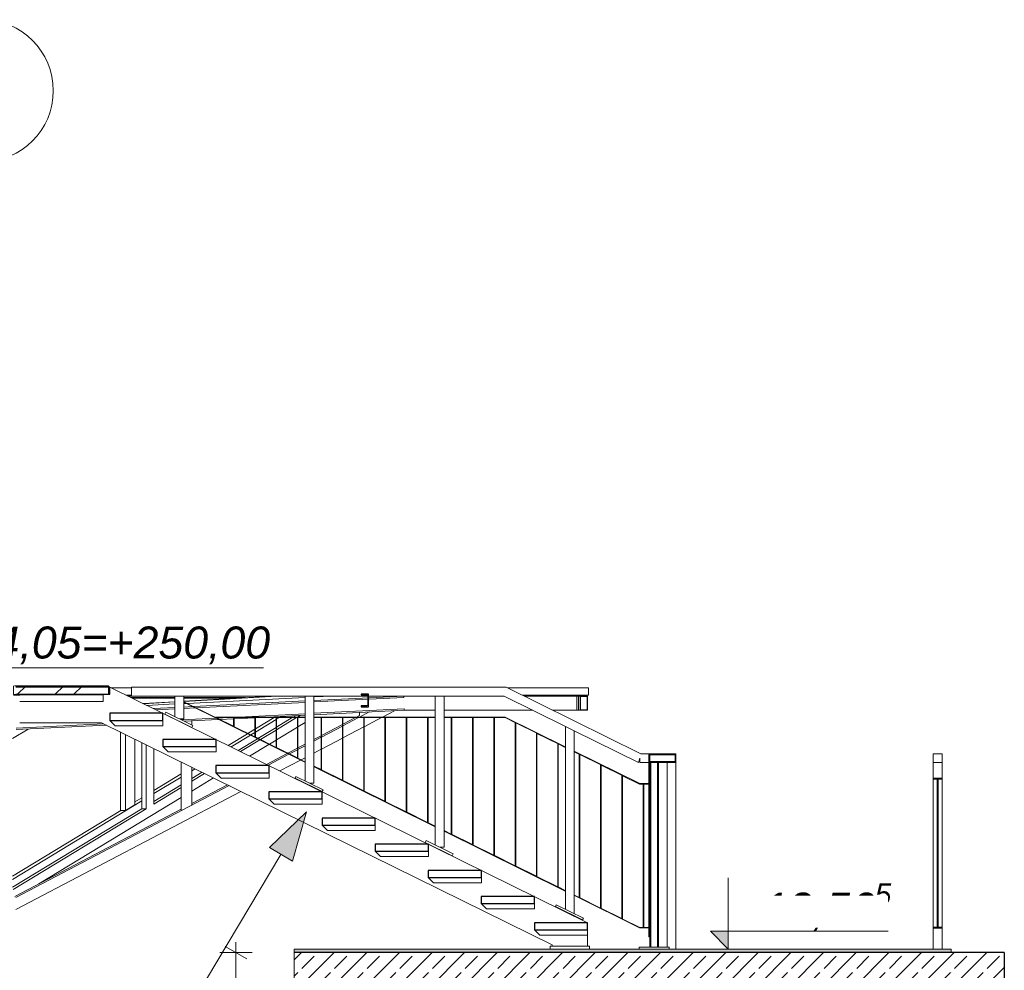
# Model space of a CAD drawing. Header units: centimetres. Extents: x -1103 to 10505, y -997 to 1780.
# Tile 35 of 102: x 1592 to 2147, y 1244 to 1780. Entities that reach past the tile are written whole.
import ezdxf
from ezdxf.enums import TextEntityAlignment as Align

# ---------------------------------------------------------------- set-up
doc = ezdxf.new("R2010")
doc.units = ezdxf.units.CM
doc.header["$LTSCALE"] = 0.1
doc.header["$MEASUREMENT"] = 0
doc.linetypes.add('Wipeout_Contour', pattern=[1000, 0, -1000])
for name, color, linetype in [('2_barierki.K_IR', 7, 'Continuous'), ('2_belki.K_IR', 7, 'Continuous'), ('2_kładka_IFC.K_IR', 7, 'Continuous'), ('2_lądowisko_IFC.ISTN', 7, 'Continuous'), ('2_schody.K_IR', 7, 'Continuous'), ('2_stropy.K_IR', 7, 'Continuous'), ('3_opisy.K_IR', 7, 'Continuous'), ('4_osie.ISTN', 7, 'Continuous'), ('5_wymiary.K_IR', 7, 'Continuous')]:
    doc.layers.add(name, color=color, linetype=linetype)
doc.styles.add('GENERATED_STYLE_1', font='txt')
doc.styles.add('GENERATED_STYLE_3', font='txt')
doc.dimstyles.new('GENERATED_STYLE__2', dxfattribs={"dimtxt": 18, "dimasz": 9.178744, "dimexe": 0.18, "dimexo": 2, "dimgap": 0.09, "dimtad": 1, "dimdec": 0, "dimzin": 0, "dimdsep": 46, "dimtxsty": 'GENERATED_STYLE_3', "dimblk": 'ARROWHEAD_2', "dimblk1": 'ARROWHEAD_2', "dimblk2": 'ARROWHEAD_2', "dimcen": 0.09, "dimclrd": 1, "dimclre": 1, "dimclrt": 1, "dimadec": 1, "dimazin": 0, "dimtfac": 1, "dimtdec": 4, "dimtmove": 0, "dimatfit": 3, "dimfxl": 1, "dimtolj": 1, "dimtzin": 0, "dimarcsym": 0})
pattern_1 = [(45, (0, 0), (-15.9099, 15.9099), []), (45, (-5.303, 5.303), (-15.9099, 15.9099), [])]
pattern_2 = [(45, (0, 0), (-9.19239, 9.19239), []), (45, (-4.596, 4.596), (-9.19239, 9.19239), [9.75, -3.25])]

# ---------------------------------------------------------------- blocks, each defined once
blk = doc.blocks.new('ElemPrzekroju_28_1')
at = {"color": 254, "linetype": 'Wipeout_Contour', "lineweight": 0, "ltscale": 20095.521572}
blk.add_wipeout([(2106.86, 1366.49), (2106.86, 1364.7), (2106.86, 1361.49), (2108.63, 1361.49), (2111.86, 1361.49), (2111.86, 1363.26), (2111.86, 1366.49), (2110.06, 1366.49)], dxfattribs=at).dxf.layer = '2_barierki.K_IR'
at = {"layer": '2_barierki.K_IR', "linetype": 'Continuous', "lineweight": 0, "true_color": 0x000000}
h = blk.add_hatch(dxfattribs=at)
h.set_pattern_fill('Stal_0001', color=18, style=0, pattern_type=2)
h.set_pattern_definition(pattern_1)
h.paths.add_polyline_path([(2106.86, 1366.49), (2106.86, 1364.7), (2106.86, 1361.49), (2108.63, 1361.49), (2111.86, 1361.49), (2111.86, 1363.26), (2111.86, 1366.49), (2110.06, 1366.49)])
at = {"layer": '2_barierki.K_IR', "color": 7, "linetype": 'Continuous', "lineweight": 0}
for p, q in [((2106.86, 1366.5), (2106.86, 1366.49)), ((2111.86, 1366.5), (2111.86, 1366.49))]:
    blk.add_line(p, q, dxfattribs=at)
at = {"layer": '2_barierki.K_IR', "color": 7, "linetype": 'Continuous', "lineweight": 0, "flags": 128}
for points in [[(2106.86, 1366.49), (2106.86, 1364.7), (2106.86, 1361.49)], [(2111.86, 1366.49), (2110.06, 1366.49), (2106.86, 1366.49)], [(2111.86, 1366.49), (2111.86, 1363.26), (2111.86, 1361.49)], [(2111.86, 1361.49), (2108.63, 1361.49), (2106.86, 1361.49)]]:
    blk.add_lwpolyline(points, dxfattribs=at)
blk = doc.blocks.new('ElemPrzekroju_29_1')
at = {"color": 254, "linetype": 'Wipeout_Contour', "lineweight": 0, "ltscale": 19691.127969}
blk.add_wipeout([(2106.86, 1268.74), (2106.86, 1268.56), (2106.86, 1268.24), (2108.63, 1268.24), (2111.86, 1268.24), (2111.86, 1268.42), (2111.86, 1268.74), (2110.06, 1268.74)], dxfattribs=at).dxf.layer = '2_barierki.K_IR'
at = {"layer": '2_barierki.K_IR', "linetype": 'Continuous', "lineweight": 0, "true_color": 0x000000}
h = blk.add_hatch(dxfattribs=at)
h.set_pattern_fill('Stal_0001', color=18, style=0, pattern_type=2)
h.set_pattern_definition(pattern_1)
h.paths.add_polyline_path([(2106.86, 1268.74), (2106.86, 1268.56), (2106.86, 1268.24), (2108.63, 1268.24), (2111.86, 1268.24), (2111.86, 1268.42), (2111.86, 1268.74), (2110.06, 1268.74)])
at = {"layer": '2_barierki.K_IR', "color": 7, "linetype": 'Continuous', "lineweight": 0, "flags": 128}
for points in [[(2106.86, 1268.74), (2106.86, 1268.56), (2106.86, 1268.24)], [(2111.86, 1268.74), (2110.06, 1268.74), (2106.86, 1268.74)], [(2111.86, 1268.24), (2108.63, 1268.24), (2106.86, 1268.24)], [(2111.86, 1268.74), (2111.86, 1268.42), (2111.86, 1268.24)]]:
    blk.add_lwpolyline(points, dxfattribs=at)
blk = doc.blocks.new('ElemPrzekroju_30_1')
at = {"color": 254, "linetype": 'Wipeout_Contour', "lineweight": 0, "ltscale": 20045.721073}
blk.add_wipeout([(2106.86, 1352.74), (2106.86, 1352.56), (2106.86, 1352.24), (2108.63, 1352.24), (2111.86, 1352.24), (2111.86, 1352.42), (2111.86, 1352.74), (2110.06, 1352.74)], dxfattribs=at).dxf.layer = '2_barierki.K_IR'
at = {"layer": '2_barierki.K_IR', "linetype": 'Continuous', "lineweight": 0, "true_color": 0x000000}
h = blk.add_hatch(dxfattribs=at)
h.set_pattern_fill('Stal_0001', color=18, style=0, pattern_type=2)
h.set_pattern_definition(pattern_1)
h.paths.add_polyline_path([(2106.86, 1352.74), (2106.86, 1352.56), (2106.86, 1352.24), (2108.63, 1352.24), (2111.86, 1352.24), (2111.86, 1352.42), (2111.86, 1352.74), (2110.06, 1352.74)])
at = {"layer": '2_barierki.K_IR', "color": 7, "linetype": 'Continuous', "lineweight": 0, "flags": 128}
for points in [[(2106.86, 1352.74), (2106.86, 1352.56), (2106.86, 1352.24)], [(2111.86, 1352.74), (2110.06, 1352.74), (2106.86, 1352.74)], [(2111.86, 1352.24), (2108.63, 1352.24), (2106.86, 1352.24)], [(2111.86, 1352.74), (2111.86, 1352.42), (2111.86, 1352.24)]]:
    blk.add_lwpolyline(points, dxfattribs=at)
blk = doc.blocks.new('ElemPrzekroju_34_1')
at = {"color": 254, "linetype": 'Wipeout_Contour', "lineweight": 0, "ltscale": 8556.728316}
blk.add_wipeout([(1588.62, 1399.8), (1642.08, 1399.8), (1642.08, 1404.8), (1588.62, 1404.8)], dxfattribs=at).dxf.layer = '2_stropy.K_IR'
at = {"layer": '2_stropy.K_IR', "linetype": 'Continuous', "lineweight": 0, "true_color": 0x000000}
h = blk.add_hatch(dxfattribs=at)
h.set_pattern_fill('Stal_0001', color=18, style=0, pattern_type=2)
h.set_pattern_definition(pattern_1)
h.paths.add_polyline_path([(1588.62, 1399.8), (1642.08, 1399.8), (1642.08, 1404.8), (1588.62, 1404.8)])
at = {"layer": '2_stropy.K_IR', "color": 7, "linetype": 'Continuous', "lineweight": 0}
for p, q in [((1588.62, 1404.8), (1588.62, 1399.8)), ((1642.08, 1404.8), (1589.28, 1404.8)), ((1642.08, 1404.8), (1642.08, 1399.8)), ((1642.08, 1399.8), (1588.62, 1399.8))]:
    blk.add_line(p, q, dxfattribs=at)
blk = doc.blocks.new('ElemPrzekroju_97_1')
at = {"layer": '2_lądowisko_IFC.ISTN', "color": 252, "linetype": 'Continuous', "lineweight": 9}
for p, q in [((1653.08, 1399), (1655.18, 1399)), ((1734.57, 1399), (1684.59, 1396.11)), ((1737.07, 1399), (1684.59, 1395.97)), ((1752.92, 1398.22), (1686.47, 1394.89)), ((1768.58, 1399), (1757.92, 1398.47)), ((1679.59, 1395.83), (1661.62, 1394.79)), ((1679.59, 1395.68), (1661.88, 1394.66)), ((1679.59, 1394.55), (1663.71, 1393.76)), ((1685.86, 1394.86), (1684.59, 1394.8)), ((1745.64, 1386.85), (1736.91, 1381.55)), ((1748.14, 1386.85), (1736.91, 1380.04)), ((1747.43, 1387.94), (1746.14, 1387.15)), ((1750.07, 1388.02), (1748.64, 1387.15)), ((1750.07, 1388.02), (1749.15, 1388.02)), ((1750.07, 1388.02), (1750.07, 1388.07)), ((1781.36, 1386.85), (1774.24, 1383.11)), ((1783.59, 1388.02), (1781.93, 1387.15)), ((1783.59, 1388.02), (1783.59, 1389.74)), ((1788.59, 1389.75), (1788.59, 1389.99)), ((1736.61, 1381.37), (1726.35, 1375.15)), ((1748.61, 1381.48), (1736.91, 1374.39)), ((1752.92, 1384.1), (1748.91, 1381.67)), ((1773.94, 1382.96), (1762.24, 1376.81)), ((1596.84, 1380.41), (1588.08, 1375.1)), ((1736.61, 1379.86), (1727.72, 1374.47)), ((1761.94, 1376.66), (1757.92, 1374.55)), ((1660.97, 1335.52), (1660.97, 1372.81)), ((1663.47, 1335.52), (1663.47, 1371.58)), ((1726.04, 1374.97), (1715.18, 1368.39)), ((1727.42, 1374.29), (1716.56, 1367.71)), ((1732.55, 1371.75), (1721.7, 1365.17)), ((1736.61, 1374.21), (1732.85, 1371.93)), ((1752.92, 1371.92), (1748.91, 1369.81)), ((1667.8, 1338.15), (1667.8, 1369.44)), ((1742.86, 1366.64), (1731.17, 1360.51)), ((1748.61, 1369.66), (1743.19, 1366.81)), ((1694.9, 1356.09), (1689.15, 1352.6)), ((1696.27, 1355.41), (1689.15, 1351.09)), ((1683.15, 1348.97), (1667.8, 1339.67)), ((1701.41, 1352.88), (1689.15, 1345.44)), ((1709.27, 1349.01), (1689.15, 1338.44)), ((1683.15, 1347.45), (1667.8, 1338.15)), ((1683.15, 1341.8), (1602.95, 1293.19)), ((1660.97, 1335.52), (1588.08, 1291.34)), ((1663.47, 1335.52), (1588.37, 1290)), ((1683.15, 1335.29), (1589.4, 1286.08)), ((1660.97, 1335.52), (1663.47, 1335.52))]:
    blk.add_line(p, q, dxfattribs=at)
at = {"layer": '2_lądowisko_IFC.ISTN', "color": 252, "linetype": 'Continuous', "lineweight": 30}
for p, q in [((1784.59, 1400), (1784.59, 1399.6)), ((1788.59, 1400), (1784.59, 1400)), ((1788.59, 1393), (1788.59, 1400)), ((1784.59, 1393.4), (1784.59, 1393)), ((1784.59, 1393), (1788.59, 1393))]:
    blk.add_line(p, q, dxfattribs=at)
at = {"layer": '2_lądowisko_IFC.ISTN', "color": 252, "linetype": 'Continuous', "lineweight": 30, "flags": 128}
for points in [[(1784.59, 1399.6), (1787.59, 1399.6), (1788.01, 1399.42)], [(1788.01, 1399.42), (1788.19, 1399), (1788.19, 1394), (1788.01, 1393.58)], [(1788.01, 1393.58), (1787.59, 1393.4), (1784.59, 1393.4)]]:
    blk.add_lwpolyline(points, dxfattribs=at)
blk = doc.blocks.new('ElemPrzekroju_98_1')
at = {"color": 254, "linetype": 'Wipeout_Contour', "lineweight": 0, "ltscale": 9859.202697}
blk.add_wipeout([(2116.85, 1219.5), (2146.85, 1219.5), (2146.85, 1254.5), (2116.85, 1254.5)], dxfattribs=at).dxf.layer = '2_belki.K_IR'
at = {"layer": '2_belki.K_IR', "linetype": 'Continuous', "lineweight": 0, "true_color": 0x000000}
h = blk.add_hatch(dxfattribs=at)
h.set_pattern_fill('Beton_zbrojony_0001', color=18, style=0, pattern_type=2)
h.set_pattern_definition(pattern_2)
h.paths.add_polyline_path([(2116.85, 1219.5), (2146.85, 1219.5), (2146.85, 1254.5), (2116.85, 1254.5)])
at = {"layer": '2_belki.K_IR', "color": 7, "linetype": 'Continuous', "lineweight": 30}
for p, q in [((2146.85, 1254.5), (2116.85, 1254.5)), ((2146.85, 1254.5), (2146.85, 1219.5)), ((2116.85, 1234.5), (2116.85, 1219.5)), ((2146.85, 1219.5), (2116.85, 1219.5))]:
    blk.add_line(p, q, dxfattribs=at)
blk = doc.blocks.new('ElemPrzekroju_113_1')
at = {"layer": '2_schody.K_IR', "linetype": 'Continuous', "lineweight": 0, "true_color": 0x000000}
blk.add_hatch(color=18, dxfattribs=at).paths.add_polyline_path([(1746.85, 1256.5), (1746.85, 1254.5), (2116.85, 1254.5), (2116.85, 1256.5)])
at = {"color": 254, "linetype": 'Wipeout_Contour', "lineweight": 0, "ltscale": 9200.78542}
blk.add_wipeout([(1746.85, 1254.5), (1746.85, 1234.5), (2116.85, 1234.5), (2116.85, 1254.5)], dxfattribs=at).dxf.layer = '2_schody.K_IR'
at = {"layer": '2_schody.K_IR', "linetype": 'Continuous', "lineweight": 0, "true_color": 0x000000}
h = blk.add_hatch(dxfattribs=at)
h.set_pattern_fill('Beton_zbrojony_0001', color=18, style=0, pattern_type=2)
h.set_pattern_definition(pattern_2)
h.paths.add_polyline_path([(1746.85, 1254.5), (1746.85, 1234.5), (2116.85, 1234.5), (2116.85, 1254.5)])
at = {"layer": '2_schody.K_IR', "color": 7, "linetype": 'Continuous', "lineweight": 15}
blk.add_line((2116.85, 1256.5), (1746.85, 1256.5), dxfattribs=at)
at = {"layer": '2_schody.K_IR', "color": 7, "linetype": 'Continuous', "lineweight": 30}
for p, q in [((2116.85, 1254.5), (1746.85, 1254.5)), ((2116.85, 1234.5), (1776.85, 1234.5))]:
    blk.add_line(p, q, dxfattribs=at)
at = {"layer": '2_schody.K_IR', "color": 7, "linetype": 'Continuous', "lineweight": 0}
blk.add_line((2116.85, 1256.5), (2116.85, 1254.5), dxfattribs=at)
at = {"layer": '2_schody.K_IR', "color": 7, "linetype": 'Continuous', "lineweight": 0, "flags": 128}
blk.add_lwpolyline([(1746.85, 1256.5), (1746.85, 1254.5), (1746.85, 1234.5)], dxfattribs=at)
blk = doc.blocks.new('ElemPrzekroju_230_1')
at = {"layer": '2_schody.K_IR', "color": 7, "linetype": 'Continuous', "lineweight": 15}
blk.add_line((2116.86, 1256.5), (2116.86, 1254.5), dxfattribs=at)
blk = doc.blocks.new('ElemPrzekroju_260_1')
at = {"layer": '2_stropy.K_IR', "color": 7, "linetype": 'Continuous', "lineweight": 9}
for p, q in [((1643.85, 1403.55), (1655.18, 1403.55)), ((1867.18, 1403.55), (1912.58, 1403.55)), ((1912.58, 1403.55), (1912.67, 1403.55)), ((1912.58, 1399.55), (1912.58, 1403.55)), ((1912.67, 1399.55), (1912.67, 1403.55)), ((1429.37, 1399.55), (1471, 1399.55)), ((1476.51, 1399.55), (1521, 1399.55)), ((1526.5, 1399.55), (1571, 1399.55)), ((1576.5, 1399.55), (1584.58, 1399.55)), ((1588.58, 1399.55), (1589.27, 1399.55)), ((1589.27, 1399.55), (1589.27, 1399.8)), ((1589.28, 1399.55), (1589.28, 1399.8)), ((1589.28, 1399.55), (1592.13, 1399.55)), ((1651.96, 1399.55), (1655.18, 1399.55)), ((1875.26, 1399.55), (1912.58, 1399.55)), ((1912.58, 1399.55), (1912.67, 1399.55))]:
    blk.add_line(p, q, dxfattribs=at)
blk = doc.blocks.new('ElemPrzekroju_319_1')
at = {"layer": '2_barierki.K_IR', "color": 7, "linetype": 'Continuous', "lineweight": 0}
for p, q in [((2111.86, 1366.5), (2106.86, 1366.5)), ((2111.86, 1361.5), (2111.86, 1366.5))]:
    blk.add_line(p, q, dxfattribs=at)
blk = doc.blocks.new('ElemPrzekroju_350_1')
at = {"layer": '2_barierki.K_IR', "color": 7, "linetype": 'Continuous', "lineweight": 0}
for p, q in [((1961.86, 1366.5), (1961.33, 1366.5)), ((1961.86, 1361.5), (1961.86, 1366.5)), ((1961.33, 1361.5), (1961.86, 1361.5))]:
    blk.add_line(p, q, dxfattribs=at)
blk = doc.blocks.new('ElemPrzekroju_372_1')
at = {"layer": '2_kładka_IFC.K_IR', "color": 7, "linetype": 'Continuous', "lineweight": 30}
for p, q in [((1642.93, 1404), (1589.93, 1404)), ((1642.93, 1400), (1642.93, 1404)), ((1589.93, 1400), (1642.93, 1400)), ((1642.84, 1389.26), (1642.84, 1385.26)), ((1672.84, 1389.26), (1642.84, 1389.26)), ((1672.84, 1385.26), (1672.84, 1389.26)), ((1642.84, 1385.26), (1672.84, 1385.26)), ((1672.74, 1374.52), (1672.74, 1370.52)), ((1702.74, 1374.52), (1672.74, 1374.52)), ((1672.74, 1370.52), (1702.74, 1370.52)), ((1702.74, 1370.52), (1702.74, 1374.52)), ((1702.65, 1359.78), (1702.65, 1355.78)), ((1732.65, 1359.78), (1702.65, 1359.78)), ((1732.65, 1355.78), (1732.65, 1359.78)), ((1702.65, 1355.78), (1732.65, 1355.78)), ((1732.56, 1345.04), (1732.56, 1341.04)), ((1762.56, 1345.04), (1732.56, 1345.04)), ((1762.56, 1341.04), (1762.56, 1345.04)), ((1732.56, 1341.04), (1762.56, 1341.04)), ((1762.46, 1330.29), (1762.46, 1326.29)), ((1792.46, 1330.29), (1762.46, 1330.29)), ((1762.46, 1326.29), (1792.46, 1326.29)), ((1792.46, 1326.29), (1792.46, 1330.29)), ((1792.37, 1315.55), (1792.37, 1311.55)), ((1822.37, 1315.55), (1792.37, 1315.55)), ((1822.37, 1311.55), (1822.37, 1315.55)), ((1792.37, 1311.55), (1822.37, 1311.55)), ((1822.27, 1300.81), (1822.27, 1296.81)), ((1852.27, 1300.81), (1822.27, 1300.81)), ((1852.27, 1296.81), (1852.27, 1300.81)), ((1822.27, 1296.81), (1852.27, 1296.81)), ((1852.18, 1286.07), (1852.18, 1282.07)), ((1882.18, 1286.07), (1852.18, 1286.07)), ((1852.18, 1282.07), (1882.18, 1282.07)), ((1882.18, 1282.07), (1882.18, 1286.07)), ((1882.09, 1271.33), (1882.09, 1267.33)), ((1912.09, 1271.33), (1882.09, 1271.33)), ((1912.09, 1267.33), (1912.09, 1271.33)), ((1882.09, 1267.33), (1912.09, 1267.33))]:
    blk.add_line(p, q, dxfattribs=at)
at = {"layer": '2_kładka_IFC.K_IR', "color": 7, "linetype": 'Continuous', "lineweight": 15}
for p, q in [((1642.93, 1404), (1642.93, 1404)), ((1642.93, 1404), (1912.09, 1271.33)), ((1655.18, 1399), (1655.18, 1404)), ((1866.28, 1404), (1655.18, 1404)), ((1866.28, 1404), (1942.02, 1366.5)), ((1639.13, 1399.7), (1592.13, 1399.7)), ((1639.13, 1399.7), (1639.13, 1399.8)), ((1639.13, 1396), (1639.13, 1399.7)), ((1654.88, 1398.11), (1679.59, 1398.11)), ((1679.59, 1399), (1655.18, 1399)), ((1679.59, 1399), (1679.59, 1387.38)), ((1684.59, 1399), (1679.59, 1399)), ((1684.59, 1399), (1684.59, 1386.15)), ((1752.92, 1399), (1684.59, 1399)), ((1684.59, 1398.11), (1719.16, 1398.11)), ((1752.92, 1399), (1752.92, 1351.23)), ((1757.92, 1399), (1752.92, 1399)), ((1757.92, 1399), (1757.92, 1350)), ((1808.5, 1399), (1757.92, 1396.47)), ((1826.25, 1399), (1757.92, 1399)), ((1808.52, 1398.2), (1757.92, 1395.67)), ((1808.5, 1399), (1808.52, 1398.2)), ((1826.25, 1399), (1826.25, 1315.09)), ((1831.25, 1399), (1826.25, 1399)), ((1831.25, 1399), (1831.25, 1313.85)), ((1865.11, 1399), (1831.25, 1399)), ((1865.11, 1399), (1899.59, 1381.93)), ((1905.99, 1399), (1876.37, 1399)), ((1905.99, 1391), (1905.99, 1399)), ((1906.99, 1399), (1905.99, 1399)), ((1906.99, 1399), (1907.09, 1399)), ((1906.99, 1391), (1906.99, 1399)), ((1906.99, 1399), (1906.99, 1399)), ((1906.99, 1398.7), (1907.09, 1398.7)), ((1907.09, 1391), (1907.09, 1399)), ((1908.09, 1399), (1907.09, 1399)), ((1908.09, 1399), (1908.09, 1398.7)), ((1908.09, 1399), (1912.09, 1399)), ((1908.09, 1391.3), (1908.09, 1398.7)), ((1908.09, 1398.7), (1911.34, 1398.7)), ((1911.34, 1398.7), (1911.66, 1398.57)), ((1911.66, 1398.57), (1911.79, 1398.25)), ((1911.79, 1398.25), (1911.79, 1391.75)), ((1912.09, 1399), (1912.09, 1391)), ((1912.09, 1391), (1912.09, 1399)), ((1639.13, 1396), (1592.13, 1396)), ((1655.69, 1397.71), (1679.59, 1397.71)), ((1655.7, 1397.71), (1679.59, 1397.71)), ((1679.59, 1392.55), (1667.39, 1391.94)), ((1684.59, 1397.71), (1712.2, 1397.71)), ((1684.59, 1397.71), (1712.23, 1397.71)), ((1689.52, 1393.05), (1684.59, 1392.8)), ((1702.42, 1387), (1684.64, 1395.8)), ((1684.64, 1395.47), (1684.64, 1395.8)), ((1752.87, 1361.69), (1684.64, 1395.47)), ((1752.92, 1396.22), (1690.13, 1393.08)), ((1752.92, 1395.42), (1691.6, 1392.35)), ((1642.84, 1389.26), (1642.84, 1385.26)), ((1679.59, 1391.75), (1668.87, 1391.22)), ((1672.84, 1389.26), (1672.84, 1385.26)), ((1672.84, 1389.26), (1672.84, 1389.26)), ((1673.93, 1388.83), (1674.46, 1389.91)), ((1673.93, 1388.83), (1689.18, 1381.31)), ((1674.46, 1389.91), (1689.71, 1382.39)), ((1690.99, 1392.32), (1684.59, 1392)), ((1702.42, 1387.15), (1702.42, 1387)), ((1752.92, 1387.15), (1702.42, 1387.15)), ((1712.61, 1381.96), (1702.72, 1386.85)), ((1712.61, 1386.85), (1702.72, 1386.85)), ((1709.69, 1386.85), (1703.36, 1386.53)), ((1712.61, 1381.96), (1712.61, 1386.85)), ((1712.91, 1386.85), (1712.61, 1386.85)), ((1712.91, 1381.88), (1712.91, 1386.85)), ((1724.61, 1386.85), (1712.91, 1386.85)), ((1724.61, 1386.79), (1712.91, 1386.21)), ((1752.92, 1389.01), (1715.69, 1387.15)), ((1724.61, 1376.02), (1724.61, 1386.85)), ((1724.91, 1386.85), (1724.61, 1386.85)), ((1724.91, 1380.45), (1735.46, 1386.85)), ((1724.91, 1375.94), (1724.91, 1386.85)), ((1736.61, 1386.85), (1724.91, 1386.85)), ((1725.71, 1386.85), (1724.91, 1386.81)), ((1725.71, 1386.85), (1725.71, 1386.85)), ((1752.92, 1388.21), (1731.71, 1387.15)), ((1735.95, 1387.15), (1736.33, 1387.38)), ((1736.61, 1370.07), (1736.61, 1386.85)), ((1736.91, 1386.85), (1736.61, 1386.85)), ((1736.91, 1385.91), (1738.46, 1386.85)), ((1736.91, 1370), (1736.91, 1386.85)), ((1748.61, 1386.85), (1736.91, 1386.85)), ((1738.95, 1387.15), (1739.6, 1387.54)), ((1748.61, 1364.13), (1748.61, 1386.85)), ((1748.91, 1386.85), (1748.61, 1386.85)), ((1748.91, 1364.06), (1748.91, 1386.85)), ((1752.92, 1386.85), (1748.91, 1386.85)), ((1808.68, 1391.8), (1757.92, 1389.26)), ((1808.7, 1391), (1757.92, 1388.46)), ((1826.25, 1387.15), (1757.92, 1387.15)), ((1761.94, 1386.85), (1757.92, 1386.85)), ((1761.94, 1357.53), (1761.94, 1386.85)), ((1762.24, 1386.85), (1761.94, 1386.85)), ((1762.24, 1357.46), (1762.24, 1386.85)), ((1773.94, 1386.85), (1762.24, 1386.85)), ((1773.94, 1351.59), (1773.94, 1386.85)), ((1774.24, 1386.85), (1773.94, 1386.85)), ((1774.24, 1382.22), (1783.06, 1386.85)), ((1774.24, 1351.52), (1774.24, 1386.85)), ((1785.94, 1386.85), (1774.24, 1386.85)), ((1783.63, 1387.15), (1789.1, 1390.02)), ((1785.94, 1345.65), (1785.94, 1386.85)), ((1786.24, 1386.85), (1785.94, 1386.85)), ((1786.24, 1381.74), (1795.97, 1386.85)), ((1786.24, 1345.58), (1786.24, 1386.85)), ((1797.94, 1386.85), (1786.24, 1386.85)), ((1795.97, 1386.85), (1795.97, 1386.85)), ((1796.54, 1387.15), (1803.36, 1390.73)), ((1797.94, 1339.71), (1797.94, 1386.85)), ((1798.24, 1386.85), (1797.94, 1386.85)), ((1798.24, 1339.64), (1798.24, 1386.85)), ((1809.94, 1386.85), (1798.24, 1386.85)), ((1803.36, 1390.73), (1803.36, 1390.73)), ((1808.68, 1391.8), (1808.7, 1391)), ((1808.7, 1391), (1808.7, 1391)), ((1826.25, 1391), (1808.7, 1391)), ((1809.94, 1333.77), (1809.94, 1386.85)), ((1810.24, 1386.85), (1809.94, 1386.85)), ((1810.24, 1333.69), (1810.24, 1386.85)), ((1821.94, 1386.85), (1810.24, 1386.85)), ((1821.94, 1327.83), (1821.94, 1386.85)), ((1822.24, 1386.85), (1821.94, 1386.85)), ((1822.24, 1327.75), (1822.24, 1386.85)), ((1826.25, 1386.85), (1822.24, 1386.85)), ((1881.26, 1391), (1831.25, 1391)), ((1865.69, 1387.15), (1831.25, 1387.15)), ((1835.27, 1386.85), (1831.25, 1386.85)), ((1835.27, 1321.23), (1835.27, 1386.85)), ((1835.57, 1386.85), (1835.27, 1386.85)), ((1835.57, 1321.15), (1835.57, 1386.85)), ((1847.27, 1386.85), (1835.57, 1386.85)), ((1847.27, 1315.29), (1847.27, 1386.85)), ((1847.57, 1386.85), (1847.27, 1386.85)), ((1847.57, 1315.21), (1847.57, 1386.85)), ((1859.27, 1386.85), (1847.57, 1386.85)), ((1859.27, 1309.35), (1859.27, 1386.85)), ((1859.57, 1386.85), (1859.27, 1386.85)), ((1859.57, 1309.27), (1859.57, 1386.85)), ((1865.66, 1386.85), (1859.57, 1386.85)), ((1871.42, 1384), (1865.66, 1386.85)), ((1865.69, 1387.15), (1865.69, 1387)), ((1865.73, 1387.15), (1865.69, 1387)), ((1899.54, 1370.41), (1865.73, 1387.15)), ((1905.99, 1391), (1892.53, 1391)), ((1906.99, 1391), (1905.99, 1391)), ((1906.99, 1391.3), (1907.09, 1391.3)), ((1906.99, 1391), (1907.09, 1391)), ((1908.09, 1391), (1907.09, 1391)), ((1908.09, 1391), (1908.09, 1391.3)), ((1911.34, 1391.3), (1908.09, 1391.3)), ((1908.09, 1391), (1912.09, 1391)), ((1911.66, 1391.43), (1911.34, 1391.3)), ((1911.79, 1391.75), (1911.66, 1391.43)), ((1639.6, 1383.35), (1590.24, 1380.88)), ((1641.07, 1382.62), (1590.24, 1380.08)), ((1638.27, 1384), (1592.13, 1384)), ((1638.27, 1384), (1892.09, 1258.89)), ((1642.84, 1385.26), (1645.84, 1382.26)), ((1672.84, 1382.26), (1645.84, 1382.26)), ((1672.84, 1382.26), (1672.84, 1385.26)), ((1680.87, 1385.41), (1680.67, 1385.4)), ((1684.59, 1386.15), (1682.09, 1386.15)), ((1682.35, 1384.68), (1682.15, 1384.67)), ((1682.35, 1384.68), (1682.35, 1384.68)), ((1683.15, 1384.18), (1683.15, 1384.29)), ((1702.75, 1386.5), (1683.34, 1385.53)), ((1704.21, 1385.78), (1684.81, 1384.81)), ((1689.15, 1382.67), (1689.15, 1385.02)), ((1689.15, 1382.67), (1689.15, 1382.67)), ((1689.15, 1381.22), (1689.15, 1381.33)), ((1689.18, 1381.31), (1689.71, 1382.39)), ((1689.71, 1382.39), (1689.71, 1382.39)), ((1712.61, 1386.19), (1704.83, 1385.81)), ((1712.61, 1381.96), (1712.76, 1381.88)), ((1712.91, 1381.88), (1712.76, 1381.88)), ((1724.61, 1376.02), (1712.76, 1381.88)), ((1724.91, 1378.64), (1736.61, 1385.73)), ((1762.24, 1375.92), (1773.94, 1382.06)), ((1774.24, 1375.44), (1785.94, 1381.59)), ((1871.27, 1303.4), (1871.27, 1384)), ((1871.42, 1384), (1871.27, 1384)), ((1871.57, 1383.92), (1871.42, 1384)), ((1871.57, 1303.33), (1871.57, 1383.92)), ((1883.42, 1378.05), (1871.57, 1383.92)), ((1899.59, 1381.93), (1899.59, 1278.94)), ((1904.59, 1379.45), (1899.59, 1381.93)), ((1648.84, 1334.5), (1648.84, 1378.79)), ((1651.84, 1334.5), (1651.84, 1377.31)), ((1689.15, 1381.22), (1689.15, 1381.22)), ((1709.57, 1371.16), (1720.44, 1377.74)), ((1711.22, 1370.34), (1722.09, 1376.93)), ((1720.74, 1377.93), (1724.61, 1380.27)), ((1722.39, 1377.11), (1724.61, 1378.45)), ((1724.61, 1376.02), (1724.76, 1375.94)), ((1724.91, 1375.94), (1724.76, 1375.94)), ((1736.61, 1370.07), (1724.76, 1375.94)), ((1757.92, 1373.65), (1761.94, 1375.76)), ((1883.27, 1297.46), (1883.27, 1378.05)), ((1883.42, 1378.05), (1883.27, 1378.05)), ((1883.57, 1377.98), (1883.42, 1378.05)), ((1883.57, 1297.39), (1883.57, 1377.98)), ((1895.42, 1372.11), (1883.57, 1377.98)), ((1904.59, 1379.45), (1904.59, 1276.48)), ((1904.59, 1379.45), (1940.85, 1361.5)), ((1657.04, 1337.65), (1657.04, 1374.75)), ((1672.75, 1374.52), (1672.75, 1370.52)), ((1672.75, 1370.52), (1675.75, 1367.52)), ((1702.75, 1367.52), (1702.75, 1370.52)), ((1748.91, 1368.92), (1752.92, 1371.03)), ((1762.24, 1369.14), (1773.94, 1375.29)), ((1895.27, 1291.52), (1895.27, 1372.11)), ((1895.42, 1372.11), (1895.27, 1372.11)), ((1895.57, 1372.04), (1895.42, 1372.11)), ((1895.57, 1291.45), (1895.57, 1372.04)), ((1899.54, 1370.08), (1895.57, 1372.04)), ((1899.54, 1370.08), (1899.54, 1370.41)), ((1702.75, 1367.52), (1675.75, 1367.52)), ((1732.05, 1360.07), (1743.74, 1366.21)), ((1736.61, 1370.07), (1736.76, 1370)), ((1736.91, 1370), (1736.76, 1370)), ((1748.61, 1364.13), (1736.76, 1370)), ((1744.07, 1366.38), (1748.61, 1368.76)), ((1757.92, 1366.88), (1761.94, 1368.99)), ((1941.47, 1349.65), (1904.59, 1367.91)), ((1907.57, 1366.1), (1904.59, 1367.58)), ((1907.42, 1285.51), (1907.42, 1366.1)), ((1907.57, 1366.1), (1907.42, 1366.1)), ((1907.72, 1366.03), (1907.57, 1366.1)), ((1907.72, 1285.43), (1907.72, 1366.03)), ((1919.57, 1360.16), (1907.72, 1366.03)), ((1946.56, 1366.5), (1942.02, 1366.5)), ((1946.56, 1361.5), (1946.56, 1366.5)), ((1946.56, 1366.5), (1947.06, 1366.5)), ((1960.73, 1366.5), (1947.06, 1366.5)), ((1947.06, 1366.5), (1947.06, 1365.9)), ((1947.06, 1362.1), (1947.06, 1365.9)), ((1961.33, 1365.9), (1947.06, 1365.9)), ((1961.15, 1366.32), (1960.73, 1366.5)), ((1960.73, 1366.5), (1961.33, 1366.5)), ((1961.33, 1365.9), (1961.15, 1366.32)), ((1961.33, 1366.5), (1961.33, 1365.9)), ((1961.33, 1365.9), (1961.33, 1362.1)), ((1683.15, 1334.4), (1683.15, 1361.88)), ((1702.65, 1359.78), (1702.65, 1355.78)), ((1738.71, 1356.79), (1750.38, 1362.92)), ((1748.61, 1364.13), (1748.76, 1364.06)), ((1748.91, 1364.06), (1748.76, 1364.06)), ((1752.87, 1362.02), (1748.76, 1364.06)), ((1750.38, 1362.92), (1750.38, 1362.92)), ((1750.71, 1363.09), (1752.92, 1364.25)), ((1752.87, 1362.02), (1752.87, 1362.02)), ((1752.87, 1361.69), (1752.87, 1362.02)), ((1757.97, 1359.16), (1757.97, 1359.5)), ((1761.94, 1357.53), (1757.97, 1359.5)), ((1826.2, 1325.38), (1757.97, 1359.16)), ((1919.42, 1279.57), (1919.42, 1360.16)), ((1919.57, 1360.16), (1919.42, 1360.16)), ((1919.72, 1360.08), (1919.57, 1360.16)), ((1919.72, 1279.49), (1919.72, 1360.08)), ((1931.57, 1354.22), (1919.72, 1360.08)), ((1940.85, 1361.5), (1941.44, 1364)), ((1941.44, 1361.5), (1941.44, 1364)), ((1946.56, 1361.5), (1941.44, 1361.5)), ((1946.56, 1361.5), (1946.56, 1263.3)), ((1947.06, 1362.1), (1947.06, 1263.3)), ((1961.33, 1362.1), (1947.06, 1362.1)), ((1947.06, 1361.5), (1947.23, 1361.5)), ((1947.23, 1361.5), (1947.66, 1361.5)), ((1947.66, 1257.5), (1947.66, 1361.5)), ((1947.66, 1361.5), (1951.46, 1361.5)), ((1951.46, 1257.5), (1951.46, 1361.5)), ((1951.46, 1361.5), (1951.88, 1361.5)), ((1951.88, 1361.5), (1952.06, 1361.5)), ((1952.06, 1257.5), (1952.06, 1361.5)), ((1952.06, 1361.5), (1960.73, 1361.5)), ((1960.73, 1361.5), (1961.15, 1361.68)), ((1961.33, 1361.5), (1960.73, 1361.5)), ((1961.15, 1361.68), (1961.33, 1362.1)), ((1961.33, 1362.1), (1961.33, 1361.5)), ((1961.33, 1361.5), (1961.33, 1361.5)), ((1667.8, 1345.84), (1683.15, 1355.14)), ((1689.15, 1337.55), (1689.15, 1358.92)), ((1689.15, 1358.78), (1689.28, 1358.86)), ((1689.15, 1356.96), (1690.93, 1358.04)), ((1702.65, 1355.78), (1705.65, 1352.78)), ((1732.65, 1352.78), (1732.65, 1355.78)), ((1747.27, 1352.68), (1747.8, 1353.76)), ((1747.8, 1353.76), (1763.05, 1346.24)), ((1761.94, 1357.53), (1762.09, 1357.46)), ((1773.94, 1351.59), (1762.09, 1357.46)), ((1762.24, 1357.46), (1762.09, 1357.46)), ((1931.42, 1273.63), (1931.42, 1354.22)), ((1931.57, 1354.22), (1931.42, 1354.22)), ((1931.72, 1354.14), (1931.57, 1354.22)), ((1931.72, 1273.55), (1931.72, 1354.14)), ((1941.4, 1349.35), (1931.72, 1354.14)), ((1589.94, 1285.47), (1710.15, 1348.57)), ((1667.8, 1344.02), (1683.15, 1353.32)), ((1732.65, 1352.78), (1705.65, 1352.78)), ((1747.27, 1352.68), (1762.52, 1345.17)), ((1757.92, 1350), (1755.42, 1350)), ((1773.94, 1351.59), (1774.09, 1351.52)), ((1785.94, 1345.65), (1774.09, 1351.52)), ((1774.24, 1351.52), (1774.09, 1351.52)), ((1941.4, 1349.35), (1941.44, 1349.5)), ((1941.44, 1349.5), (1941.44, 1349.35)), ((1943.42, 1349.35), (1941.44, 1349.35)), ((1946.56, 1349.65), (1941.47, 1349.65)), ((1943.42, 1268.65), (1943.42, 1349.35)), ((1943.72, 1349.35), (1943.42, 1349.35)), ((1943.72, 1268.65), (1943.72, 1349.35)), ((1946.56, 1349.35), (1943.72, 1349.35)), ((1589.94, 1278.69), (1716.8, 1345.29)), ((1732.56, 1345.04), (1732.56, 1341.04)), ((1762.52, 1345.17), (1763.05, 1346.24)), ((1763.05, 1346.24), (1763.05, 1346.24)), ((1785.94, 1345.65), (1786.09, 1345.58)), ((1786.24, 1345.58), (1786.09, 1345.58)), ((1797.94, 1339.71), (1786.09, 1345.58)), ((1588.08, 1295.7), (1660.97, 1339.88)), ((1651.84, 1334.5), (1657.04, 1337.65)), ((1657.04, 1339.32), (1660.97, 1341.7)), ((1732.56, 1341.04), (1735.56, 1338.04)), ((1762.56, 1338.04), (1735.56, 1338.04)), ((1762.56, 1338.04), (1762.56, 1341.04)), ((1797.94, 1339.71), (1798.09, 1339.64)), ((1798.24, 1339.64), (1798.09, 1339.64)), ((1809.94, 1333.77), (1798.09, 1339.64)), ((1588.08, 1297.51), (1649.09, 1334.5)), ((1648.84, 1334.5), (1649.09, 1334.5)), ((1649.09, 1334.5), (1651.84, 1334.5)), ((1809.94, 1333.77), (1810.09, 1333.69)), ((1810.24, 1333.69), (1810.09, 1333.69)), ((1821.94, 1327.83), (1810.09, 1333.69)), ((1762.46, 1330.29), (1762.46, 1326.29)), ((1762.46, 1326.29), (1765.46, 1323.29)), ((1792.46, 1323.29), (1792.46, 1326.29)), ((1821.94, 1327.83), (1822.09, 1327.75)), ((1822.24, 1327.75), (1822.09, 1327.75)), ((1826.2, 1325.72), (1822.09, 1327.75)), ((1792.46, 1323.29), (1765.46, 1323.29)), ((1826.2, 1325.72), (1826.2, 1325.72)), ((1826.2, 1325.38), (1826.2, 1325.72)), ((1831.3, 1322.86), (1831.3, 1323.19)), ((1835.27, 1321.23), (1831.3, 1323.19)), ((1899.54, 1289.08), (1831.3, 1322.86)), ((1835.27, 1321.23), (1835.42, 1321.15)), ((1835.57, 1321.15), (1835.42, 1321.15)), ((1847.27, 1315.29), (1835.42, 1321.15)), ((1792.37, 1315.55), (1792.37, 1311.55)), ((1820.6, 1316.54), (1821.13, 1317.61)), ((1820.6, 1316.54), (1835.85, 1309.02)), ((1821.13, 1317.61), (1836.38, 1310.1)), ((1847.27, 1315.29), (1847.42, 1315.21)), ((1859.27, 1309.35), (1847.42, 1315.21)), ((1847.57, 1315.21), (1847.42, 1315.21)), ((1792.37, 1311.55), (1795.37, 1308.55)), ((1822.37, 1308.55), (1822.37, 1311.55)), ((1831.25, 1313.85), (1828.76, 1313.85)), ((1835.85, 1309.02), (1836.38, 1310.1)), ((1836.38, 1310.1), (1836.38, 1310.1)), ((1859.27, 1309.35), (1859.42, 1309.27)), ((1859.57, 1309.27), (1859.42, 1309.27)), ((1871.27, 1303.4), (1859.42, 1309.27)), ((1822.37, 1308.55), (1795.37, 1308.55)), ((1822.28, 1300.81), (1822.28, 1296.81)), ((1871.27, 1303.4), (1871.42, 1303.33)), ((1883.27, 1297.46), (1871.42, 1303.33)), ((1871.57, 1303.33), (1871.42, 1303.33)), ((1822.28, 1296.81), (1825.28, 1293.81)), ((1852.28, 1293.81), (1825.28, 1293.81)), ((1852.28, 1293.81), (1852.28, 1296.81)), ((1883.27, 1297.46), (1883.42, 1297.39)), ((1883.57, 1297.39), (1883.42, 1297.39)), ((1895.27, 1291.52), (1883.42, 1297.39)), ((1895.27, 1291.52), (1895.42, 1291.45)), ((1895.57, 1291.45), (1895.42, 1291.45)), ((1899.54, 1289.41), (1895.42, 1291.45)), ((1899.54, 1289.41), (1899.54, 1289.41)), ((1899.54, 1289.08), (1899.54, 1289.41)), ((1852.18, 1286.07), (1852.18, 1282.07)), ((1852.18, 1282.07), (1855.18, 1279.07)), ((1882.18, 1279.07), (1882.18, 1282.07)), ((1893.93, 1280.39), (1894.46, 1281.47)), ((1894.46, 1281.47), (1909.71, 1273.95)), ((1904.62, 1286.56), (1904.62, 1286.89)), ((1907.42, 1285.51), (1904.62, 1286.89)), ((1941.4, 1268.35), (1904.62, 1286.56)), ((1907.42, 1285.51), (1907.57, 1285.43)), ((1907.72, 1285.43), (1907.57, 1285.43)), ((1919.42, 1279.57), (1907.57, 1285.43)), ((1882.18, 1279.07), (1855.18, 1279.07)), ((1893.93, 1280.39), (1909.18, 1272.87)), ((1919.42, 1279.57), (1919.57, 1279.49)), ((1919.72, 1279.49), (1919.57, 1279.49)), ((1931.42, 1273.63), (1919.57, 1279.49)), ((1882.09, 1271.33), (1882.09, 1267.33)), ((1909.18, 1272.87), (1909.71, 1273.95)), ((1909.71, 1273.95), (1909.71, 1273.95)), ((1912.09, 1271.33), (1912.09, 1267.33)), ((1912.09, 1271.33), (1912.09, 1267.33)), ((1912.09, 1271.33), (1912.09, 1271.33)), ((1931.42, 1273.63), (1931.57, 1273.55)), ((1931.72, 1273.55), (1931.57, 1273.55)), ((1941.47, 1268.65), (1931.57, 1273.55)), ((1882.09, 1267.33), (1885.09, 1264.33)), ((1912.09, 1264.33), (1912.09, 1267.33)), ((1941.4, 1268.35), (1941.44, 1268.5)), ((1941.44, 1268.5), (1941.44, 1268.35)), ((1946.56, 1268.35), (1941.44, 1268.35)), ((1943.42, 1268.65), (1941.47, 1268.65)), ((1943.72, 1268.65), (1943.42, 1268.65)), ((1946.56, 1268.65), (1943.72, 1268.65)), ((1912.09, 1264.33), (1885.09, 1264.33)), ((1912.09, 1264.33), (1912.09, 1258.1)), ((1946.56, 1263.3), (1947.06, 1263.3)), ((1947.06, 1257.5), (1947.06, 1263.3)), ((1947.06, 1263.3), (1947.06, 1263.3)), ((1891.09, 1256.5), (1891.09, 1258.1)), ((1891.09, 1258.1), (1913.09, 1258.1)), ((1892.09, 1258.89), (1892.09, 1258.1)), ((1913.09, 1256.5), (1913.09, 1258.1)), ((1941.06, 1256.5), (1941.06, 1257.5)), ((1941.06, 1257.5), (1958.06, 1257.5)), ((1958.06, 1256.5), (1958.06, 1257.5))]:
    blk.add_line(p, q, dxfattribs=at)
blk = doc.blocks.new('ElemPrzekroju_394_1')
at = {"layer": '2_barierki.K_IR', "color": 7, "linetype": 'Continuous', "lineweight": 0}
for p, q in [((2106.86, 1352.75), (2106.86, 1361.49)), ((2111.86, 1352.74), (2111.86, 1361.49)), ((2106.86, 1268.75), (2106.86, 1352.24)), ((2111.86, 1268.74), (2111.86, 1352.24)), ((2106.86, 1256.5), (2106.86, 1268.24)), ((2111.86, 1256.5), (2111.86, 1268.24))]:
    blk.add_line(p, q, dxfattribs=at)
blk = doc.blocks.new('ElemPrzekroju_396_1')
at = {"layer": '2_barierki.K_IR', "color": 7, "linetype": 'Continuous', "lineweight": 0}
for p, q in [((2109.11, 1268.74), (2109.11, 1352.24)), ((2109.61, 1268.74), (2109.61, 1352.24))]:
    blk.add_line(p, q, dxfattribs=at)
blk = doc.blocks.new('ElemPrzekroju_640_1')
at = {"layer": '2_barierki.K_IR', "color": 7, "linetype": 'Continuous', "lineweight": 0}
blk.add_line((2111.86, 1361.5), (2111.86, 1361.5), dxfattribs=at)
blk = doc.blocks.new('ElemPrzekroju_655_1')
at = {"layer": '2_barierki.K_IR', "color": 7, "linetype": 'Continuous', "lineweight": 0}
for p, q in [((1961.33, 1365.74), (1961.86, 1365.74)), ((1956.86, 1257.5), (1956.86, 1361.5)), ((1961.86, 1256.5), (1961.86, 1361.5))]:
    blk.add_line(p, q, dxfattribs=at)
blk = doc.blocks.new('Standardowy znacznik osi[5]_1', base_point=(1571.09, 1700))
at = {"layer": '4_osie.ISTN', "color": 252, "linetype": 'Continuous', "lineweight": 0}
blk.add_circle((1571.09, 1740), 40, dxfattribs=at)
at = {"layer": '4_osie.ISTN', "color": 252, "lineweight": 0, "style": 'GENERATED_STYLE_1'}
blk.add_attdef('AC_MarkerText_1', text='', height=35, rotation=360, dxfattribs=at).set_placement((1571.09, 1742), align=Align.MIDDLE_CENTER)
blk = doc.blocks.new('Wymiary_1_1', base_point=(1544.35, 1404.8))
at = {"layer": '2_schody.K_IR', "linetype": 'Continuous', "lineweight": 0}
blk.add_hatch(color=252, dxfattribs=at).paths.add_polyline_path([(1544.35, 1404.8), (1544.35, 1414.8), (1534.35, 1414.8)])
at = {"layer": '2_schody.K_IR', "color": 252, "linetype": 'Continuous', "lineweight": 0}
for p, q in [((1544.35, 1404.8), (1544.35, 1444.8)), ((1544.35, 1404.8), (1534.35, 1414.8)), ((1534.35, 1414.8), (1544.35, 1414.8)), ((1544.35, 1414.8), (1729.56, 1414.8)), ((1544.35, 1404.8), (1536.85, 1404.8)), ((1544.35, 1404.8), (1551.85, 1404.8))]:
    blk.add_line(p, q, dxfattribs=at)
at = {"color": 254, "linetype": 'Wipeout_Contour', "lineweight": 0, "ltscale": 8694.107301}
blk.add_wipeout([(1549.35, 1416.8), (1729.56, 1416.8), (1729.56, 1434.8), (1549.35, 1434.8)], dxfattribs=at).dxf.layer = '2_schody.K_IR'
at = {"layer": '2_schody.K_IR', "color": 252, "lineweight": 0, "insert": (1549.35, 1416.8), "char_height": 18, "attachment_point": 7, "style": 'GENERATED_STYLE_3'}
blk.add_mtext('\\A1;{\\pql;\\fArial|b0|i1|c238|p38;+14,05=+250,00}', dxfattribs=at)
blk = doc.blocks.new('Wymiary_5_1', base_point=(1991.3, 637.5))
at = {"layer": '5_wymiary.K_IR', "linetype": 'Continuous', "lineweight": 0}
blk.add_hatch(color=1, dxfattribs=at).paths.add_polyline_path([(1991.3, 1256.5), (1991.3, 1266.5), (1981.3, 1266.5)])
at = {"layer": '5_wymiary.K_IR', "color": 1, "linetype": 'Continuous', "lineweight": 0}
for p, q in [((1991.3, 1256.5), (1991.3, 1296.5)), ((1991.3, 1256.5), (1981.3, 1266.5)), ((1981.3, 1266.5), (1991.3, 1266.5)), ((1991.3, 1266.5), (2081.35, 1266.5)), ((1991.3, 1256.5), (1983.8, 1256.5)), ((1991.3, 1256.5), (1998.8, 1256.5))]:
    blk.add_line(p, q, dxfattribs=at)
at = {"layer": '5_wymiary.K_IR', "color": 1, "lineweight": 0, "char_height": 18, "attachment_point": 7, "style": 'GENERATED_STYLE_3'}
for s, insert in [('\\A1;{\\pql;\\fArial|b0|i1|c238|p38;+12,56\\fArial|b0|i1|c238|p38;\\A1{\\H.66x;\\S5^  ;}}', (1996.3, 1264.95)), ('\\A1;{\\pql;\\fArial|b0|i1|c238|p38;+12,34\\fArial|b0|i1|c238|p38;\\A1{\\H.66x;\\S5^  ;}}', (1996.3, 1200.95))]:
    blk.add_mtext(s, dxfattribs=dict(at, insert=insert))
at = {"color": 254, "linetype": 'Wipeout_Contour', "lineweight": 0, "ltscale": 9624.430867}
blk.add_wipeout([(1996.3, 1268.5), (2081.35, 1268.5), (2081.35, 1286.5), (1996.3, 1286.5)], dxfattribs=at).dxf.layer = '5_wymiary.K_IR'
blk = doc.blocks.new('*D702')
at = {"layer": '5_wymiary.K_IR', "color": 1, "linetype": 'Continuous', "lineweight": 0}
for p, q in [((1713.99, 1254.5), (1713.99, 1260.41)), ((1723.05, 1254.5), (1704.93, 1254.5)), ((1720.03, 1251.01), (1707.95, 1257.99)), ((1713.99, 624.33), (1713.99, 1254.5)), ((1707.95, 627.82), (1720.03, 620.84)), ((1723.05, 624.33), (1704.93, 624.33))]:
    blk.add_line(p, q, dxfattribs=at)
at = {"color": 254, "linetype": 'Wipeout_Contour', "lineweight": 0, "ltscale": 7774.379387}
blk.add_wipeout([(1710.39, 918.93), (1710.39, 959.9), (1692.39, 959.9), (1692.39, 918.93)], dxfattribs=at).dxf.layer = '5_wymiary.K_IR'
at = {"layer": '5_wymiary.K_IR', "color": 1, "lineweight": 0, "insert": (1710.39, 918.93), "char_height": 18, "attachment_point": 7, "rotation": 90, "style": 'GENERATED_STYLE_3'}
blk.add_mtext('\\A1;{\\pql;\\fArial|b0|i1|c238|p38;630}', dxfattribs=at)
blk = doc.blocks.new('ARROWHEAD_2')
at = {"color": 0, "linetype": 'Continuous', "lineweight": 0}
for p, q in [((-0.378, -0.655), (0.378, 0.655)), ((0, 0), (-1, 0))]:
    blk.add_line(p, q, dxfattribs=at)
blk = doc.blocks.new('Polilinia_2_1', base_point=(1094.45, 1089.23))
at = {"layer": '3_opisy.K_IR', "linetype": 'Continuous', "lineweight": 0, "true_color": 0x000000}
blk.add_hatch(color=18, dxfattribs=at).paths.add_polyline_path([(1753.65, 1333.79), (1732.87, 1313.59), (1745.76, 1305.91)])
at = {"layer": '3_opisy.K_IR', "color": 7, "linetype": 'Continuous', "lineweight": 15}
for p, q in [((1753.65, 1333.79), (1732.87, 1313.59)), ((1753.65, 1333.79), (1745.76, 1305.91)), ((1745.76, 1305.91), (1732.87, 1313.59))]:
    blk.add_line(p, q, dxfattribs=at)
at = {"layer": '3_opisy.K_IR', "color": 7, "linetype": 'Continuous', "lineweight": 15, "flags": 128}
blk.add_lwpolyline([(1094.45, 1089.23), (1607.85, 1089.23), (1739.31, 1309.75)], dxfattribs=at)

msp = doc.modelspace()

# ---------------------------------------------------------------- block references
at = {"layer": '2_barierki.K_IR', "lineweight": 0}
for name in ['ElemPrzekroju_350_1', 'ElemPrzekroju_28_1', 'ElemPrzekroju_30_1', 'ElemPrzekroju_29_1']:
    msp.add_blockref(name, (0, 0), dxfattribs=at)
at = {"layer": '2_belki.K_IR', "lineweight": 0}
msp.add_blockref('ElemPrzekroju_98_1', (0, 0), dxfattribs=at)
at = {"layer": '2_stropy.K_IR', "lineweight": 0}
msp.add_blockref('ElemPrzekroju_34_1', (0, 0), dxfattribs=at)

# ---------------------------------------------------------------- next in the draw order: block references
at = {"layer": '2_barierki.K_IR', "lineweight": 0}
for name in ['ElemPrzekroju_319_1', 'ElemPrzekroju_640_1', 'ElemPrzekroju_396_1']:
    msp.add_blockref(name, (0, 0), dxfattribs=at)
at = {"layer": '2_lądowisko_IFC.ISTN', "lineweight": 0}
msp.add_blockref('ElemPrzekroju_97_1', (0, 0), dxfattribs=at)
at = {"layer": '2_stropy.K_IR', "lineweight": 0}
msp.add_blockref('ElemPrzekroju_260_1', (0, 0), dxfattribs=at)
at = {"layer": '4_osie.ISTN', "color": 252, "linetype": 'Continuous', "lineweight": 0}
msp.add_blockref('Standardowy znacznik osi[5]_1', (1571.09, 1700), dxfattribs=at)

# ---------------------------------------------------------------- next in the draw order: block references
at = {"layer": '2_schody.K_IR', "lineweight": 0}
msp.add_blockref('ElemPrzekroju_113_1', (0, 0), dxfattribs=at)

# ---------------------------------------------------------------- next in the draw order: block references
at = {"layer": '2_barierki.K_IR', "lineweight": 0}
for name in ['ElemPrzekroju_655_1', 'ElemPrzekroju_394_1']:
    msp.add_blockref(name, (0, 0), dxfattribs=at)
at = {"layer": '2_kładka_IFC.K_IR', "lineweight": 0}
msp.add_blockref('ElemPrzekroju_372_1', (0, 0), dxfattribs=at)
at = {"layer": '2_schody.K_IR', "lineweight": 0}
msp.add_blockref('ElemPrzekroju_230_1', (0, 0), dxfattribs=at)

# ---------------------------------------------------------------- next in the draw order: block references
at = {"layer": '2_schody.K_IR', "color": 252, "linetype": 'Continuous', "lineweight": 0}
msp.add_blockref('Wymiary_1_1', (1544.35, 1404.8), dxfattribs=at)
at = {"layer": '5_wymiary.K_IR', "color": 1, "linetype": 'Continuous', "lineweight": 0}
msp.add_blockref('Wymiary_5_1', (1991.3, 637.5), dxfattribs=at)

# ---------------------------------------------------------------- next in the draw order: dimensions: what is measured, and where the dimension line sits
dim = msp.add_linear_dim(base=(1713.99, 1254.5), p1=(1746.85, 624.33), p2=(1746.85, 1254.5), angle=90, dimstyle='GENERATED_STYLE__2', dxfattribs=at)
dim.commit()
dim.dimension.update_dxf_attribs({"geometry": '*D702', "text_midpoint": (1701.39, 939.51), "dimtype": 160, "text_rotation": 90})

# ---------------------------------------------------------------- next in the draw order: block references
at = {"layer": '3_opisy.K_IR', "color": 7, "linetype": 'Continuous', "lineweight": 15}
msp.add_blockref('Polilinia_2_1', (1094.45, 1089.23), dxfattribs=at)

doc.saveas('drawing.dxf')
